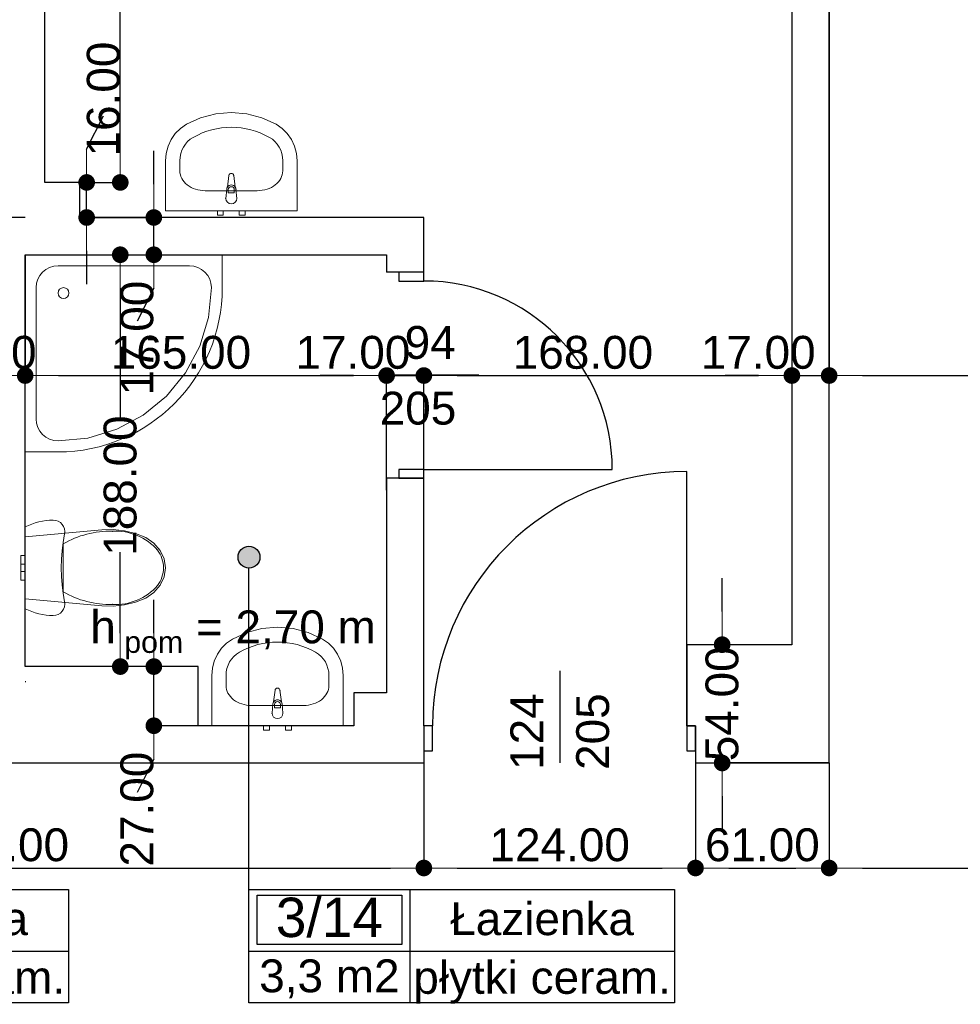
# Model space of a CAD drawing. Header units: millimetres. Extents: x -175445 to -20415, y -559200 to 231527.
# Tile 154 of 256: x -138496 to -134202, y -94928 to -90434. Entities that reach past the tile are written whole.
import ezdxf
from ezdxf.enums import TextEntityAlignment as Align

# ---------------------------------------------------------------- set-up
doc = ezdxf.new("R2010")
doc.units = ezdxf.units.MM
doc.header["$MEASUREMENT"] = 0
for name, color, linetype in [('Drzwi', 7, 'Continuous'), ('Obiekt', 7, 'Continuous'), ('Polilinia', 7, 'Continuous'), ('Strefa', 7, 'Continuous'), ('Słup', 7, 'Continuous'), ('Tekst', 7, 'Continuous'), ('Wymiary', 63, 'Continuous'), ('Ściana', 7, 'Continuous')]:
    doc.layers.add(name, color=color, linetype=linetype)
doc.styles.add('Arial', font='txt')
doc.styles.add('Times new roman', font='txt')
doc.dimstyles.new('GENERATED_STYLE__1', dxfattribs={"dimtxt": 150, "dimasz": 152, "dimexe": 0.18, "dimexo": 0, "dimgap": 0.09, "dimtad": 1, "dimtih": 1, "dimtoh": 1, "dimlfac": 0.1, "dimzin": 0, "dimdsep": 46, "dimtxsty": 'Arial', "dimblk": 'ARROWHEAD_11', "dimblk1": 'ARROWHEAD_11', "dimblk2": 'ARROWHEAD_11', "dimcen": 0.09, "dimclrd": 114, "dimclre": 114, "dimclrt": 114, "dimazin": 0, "dimtfac": 1, "dimtdec": 4, "dimtmove": 0, "dimatfit": 3, "dimfxl": 1, "dimtolj": 1, "dimtzin": 0, "dimarcsym": 0})
doc.dimstyles.new('GENERATED_STYLE__3', dxfattribs={"dimtxt": 150, "dimasz": 152, "dimexe": 0.18, "dimexo": 0, "dimgap": 0.09, "dimtad": 1, "dimlfac": 0.1, "dimzin": 0, "dimdsep": 46, "dimtxsty": 'Arial', "dimblk": 'ARROWHEAD_11', "dimblk1": 'ARROWHEAD_11', "dimblk2": 'ARROWHEAD_11', "dimcen": 0.09, "dimclrd": 114, "dimclre": 114, "dimclrt": 114, "dimazin": 0, "dimtfac": 1, "dimtdec": 4, "dimtmove": 2, "dimatfit": 3, "dimfxl": 1, "dimtolj": 1, "dimtzin": 0, "dimarcsym": 0})

# ---------------------------------------------------------------- blocks, each defined once
blk = doc.blocks.new('Łazienka_3_12_14', base_point=(-133787.7, 34229.7))
at = {"layer": 'Strefa'}
for p, q in [((-134521.8, 34512.5), (-132579.6, 34512.5)), ((-134521.8, 33994), (-134521.8, 34512.5)), ((-134485.1, 34486.6), (-133824.4, 34486.6)), ((-134485.1, 34260.3), (-134485.1, 34486.6)), ((-133824.4, 34486.6), (-133824.4, 34260.3)), ((-133787.7, 34512.5), (-133787.7, 33994)), ((-132579.6, 34512.5), (-132579.6, 33994)), ((-133824.4, 34260.3), (-134485.1, 34260.3)), ((-134521.8, 34229.7), (-132579.6, 34229.7)), ((-132579.6, 33994), (-134521.8, 33994))]:
    blk.add_line(p, q, dxfattribs=at)
at = {"layer": 'Strefa', "style": 'Arial'}
for tag, height, p in [('ROOM_NUMBER', 180, (-134154.8, 34384.6)), ('ROOM_NAME', 150, (-133183.7, 34378.5)), ('ROOM_CALC_AREA', 150, (-134154.8, 34117.6)), ('floor_f', 150, (-133183.7, 34110.6))]:
    blk.add_attdef(tag, text='', height=height, dxfattribs=at).set_placement(p, align=Align.MIDDLE_CENTER)
blk = doc.blocks.new('Łazienka_3_14_16', base_point=(-131022.3, 34229.7))
at = {"layer": 'Strefa'}
for p, q in [((-131756.3, 34512.5), (-129814.1, 34512.5)), ((-131756.3, 33994), (-131756.3, 34512.5)), ((-131719.6, 34486.6), (-131059, 34486.6)), ((-131719.6, 34260.3), (-131719.6, 34486.6)), ((-131059, 34486.6), (-131059, 34260.3)), ((-131022.3, 34512.5), (-131022.3, 33994)), ((-129814.1, 34512.5), (-129814.1, 33994)), ((-131059, 34260.3), (-131719.6, 34260.3)), ((-131756.3, 34229.7), (-129814.1, 34229.7)), ((-129814.1, 33994), (-131756.3, 33994))]:
    blk.add_line(p, q, dxfattribs=at)
at = {"layer": 'Strefa', "style": 'Arial'}
for tag, height, p in [('ROOM_NUMBER', 180, (-131389.3, 34384.6)), ('ROOM_NAME', 150, (-130418.2, 34378.5)), ('ROOM_CALC_AREA', 150, (-131389.3, 34117.6)), ('floor_f', 150, (-130418.2, 34110.6))]:
    blk.add_attdef(tag, text='', height=height, dxfattribs=at).set_placement(p, align=Align.MIDDLE_CENTER)
blk = doc.blocks.new('ARROWHEAD_11')
at = {"color": 0, "linetype": 'Continuous', "lineweight": 0}
blk.add_line((0, 0), (-1, 0), dxfattribs=at)
at = {"color": 0, "linetype": 'Continuous', "lineweight": 0, "const_width": 0.25, "flags": 128}
blk.add_lwpolyline([(-0.125, 0, 1), (0.125, 0, 1)], format="xyb", close=True, dxfattribs=at)
blk = doc.blocks.new('*D3416')
at = {"layer": 'Defpoints', "color": 0}
for p in [(-135289.1, -93286.6), (-134970.7, -93286.6), (-134800.7, -93826.6)]:
    blk.add_point(p, dxfattribs=at)
at = {"layer": 'Wymiary', "color": 114, "lineweight": -2}
for p, q in [((-135289.1, -93134.6), (-135289.1, -92982.6)), ((-134970.7, -93286.6), (-135289.2, -93286.6)), ((-135289.1, -93286.6), (-135289.1, -93303.7)), ((-134800.7, -93826.6), (-135289.2, -93826.6)), ((-135289.1, -93826.6), (-135289.1, -93809.5)), ((-135289.1, -93978.6), (-135289.1, -94130.6))]:
    blk.add_line(p, q, dxfattribs=at)
at = {"layer": 'Wymiary', "color": 114, "lineweight": -2, "xscale": 152, "yscale": 152, "zscale": 152}
for p, rotation in [((-135289.1, -93286.6), 270), ((-135289.1, -93826.6), 90)]:
    blk.add_blockref('ARROWHEAD_11', p, dxfattribs=dict(at, rotation=rotation))
at = {"layer": 'Wymiary', "color": 114, "lineweight": 13, "insert": (-135289.1, -93556.6), "char_height": 150, "attachment_point": 5, "rotation": 90, "style": 'Arial'}
blk.add_mtext('\\A1;54.00', dxfattribs=at)
blk = doc.blocks.new('*D3417')
at = {"layer": 'Defpoints', "color": 0}
for p in [(-137883.3, -93386.6), (-137680.7, -93386.6), (-137680.7, -93656.6)]:
    blk.add_point(p, dxfattribs=at)
at = {"layer": 'Wymiary', "color": 114, "lineweight": -2}
for p, q in [((-137883.3, -93234.6), (-137883.3, -93082.6)), ((-137680.7, -93386.6), (-137883.5, -93386.6)), ((-137883.3, -93656.6), (-137883.3, -93386.6)), ((-137680.7, -93656.6), (-137883.5, -93656.6)), ((-137883.3, -93808.6), (-137960, -93960.6))]:
    blk.add_line(p, q, dxfattribs=at)
at = {"layer": 'Wymiary', "color": 114, "lineweight": -2, "xscale": 152, "yscale": 152, "zscale": 152}
for p, rotation in [((-137883.3, -93386.6), 270), ((-137883.3, -93656.6), 90)]:
    blk.add_blockref('ARROWHEAD_11', p, dxfattribs=dict(at, rotation=rotation))
at = {"layer": 'Wymiary', "color": 114, "lineweight": 13, "insert": (-137960, -94037.3), "char_height": 150, "attachment_point": 5, "rotation": 90, "style": 'Arial'}
blk.add_mtext('\\A1;27.00', dxfattribs=at)
blk = doc.blocks.new('*D3418')
at = {"layer": 'Defpoints', "color": 0}
for p in [(-138470.7, -91506.6), (-138036.6, -91506.6), (-137680.7, -93386.6)]:
    blk.add_point(p, dxfattribs=at)
at = {"layer": 'Wymiary', "color": 114, "lineweight": -2}
for p, q in [((-138470.7, -91506.6), (-138036.5, -91506.6)), ((-138036.6, -91658.6), (-138036.6, -92256.3)), ((-138036.6, -93234.6), (-138036.6, -92864.6)), ((-137680.7, -93386.6), (-138036.8, -93386.6))]:
    blk.add_line(p, q, dxfattribs=at)
at = {"layer": 'Wymiary', "color": 114, "lineweight": -2, "xscale": 152, "yscale": 152, "zscale": 152}
for p, rotation in [((-138036.6, -91506.6), 90), ((-138036.6, -93386.6), 270)]:
    blk.add_blockref('ARROWHEAD_11', p, dxfattribs=dict(at, rotation=rotation))
at = {"layer": 'Wymiary', "color": 114, "lineweight": 13, "insert": (-138036.6, -92560.4), "char_height": 150, "attachment_point": 5, "rotation": 90, "style": 'Arial'}
blk.add_mtext('\\A1;188.00', dxfattribs=at)
blk = doc.blocks.new('*D3419')
at = {"layer": 'Defpoints', "color": 0}
for p in [(-138220.7, -91336.6), (-137883.3, -91336.6), (-138470.7, -91506.6)]:
    blk.add_point(p, dxfattribs=at)
at = {"layer": 'Wymiary', "color": 114, "lineweight": -2}
for p, q in [((-137883.3, -91184.6), (-137883.3, -91032.6)), ((-138220.7, -91336.6), (-137883.1, -91336.6)), ((-137883.3, -91506.6), (-137883.3, -91336.6)), ((-138470.7, -91506.6), (-137883.1, -91506.6)), ((-137883.3, -91658.6), (-137960, -91810.6))]:
    blk.add_line(p, q, dxfattribs=at)
at = {"layer": 'Wymiary', "color": 114, "lineweight": -2, "xscale": 152, "yscale": 152, "zscale": 152}
for p, rotation in [((-137883.3, -91336.6), 270), ((-137883.3, -91506.6), 90)]:
    blk.add_blockref('ARROWHEAD_11', p, dxfattribs=dict(at, rotation=rotation))
at = {"layer": 'Wymiary', "color": 114, "lineweight": 13, "insert": (-137960, -91887.3), "char_height": 150, "attachment_point": 5, "rotation": 90, "style": 'Arial'}
blk.add_mtext('\\A1;17.00', dxfattribs=at)
blk = doc.blocks.new('*D3420')
at = {"layer": 'Defpoints', "color": 0}
for p in [(-138220.7, -91176.6), (-138190, -91176.6), (-138220.7, -91336.6)]:
    blk.add_point(p, dxfattribs=at)
at = {"layer": 'Wymiary', "color": 114, "lineweight": -2}
for p, q in [((-138190, -91024.6), (-138113.3, -90872.6)), ((-138220.7, -91176.6), (-138189.8, -91176.6)), ((-138190, -91336.6), (-138190, -91176.6)), ((-138220.7, -91336.6), (-138189.8, -91336.6)), ((-138190, -91488.6), (-138190, -91640.6))]:
    blk.add_line(p, q, dxfattribs=at)
at = {"layer": 'Wymiary', "color": 114, "lineweight": -2, "xscale": 152, "yscale": 152, "zscale": 152}
for p, rotation in [((-138190, -91176.6), 270), ((-138190, -91336.6), 90)]:
    blk.add_blockref('ARROWHEAD_11', p, dxfattribs=dict(at, rotation=rotation))
at = {"layer": 'Wymiary', "color": 114, "lineweight": 13, "insert": (-138113.3, -90795.9), "char_height": 150, "attachment_point": 5, "rotation": 90, "style": 'Arial'}
blk.add_mtext('\\A1;16.00', dxfattribs=at)
blk = doc.blocks.new('*D3421')
at = {"layer": 'Defpoints', "color": 0}
for p in [(-138380.7, -84914.4), (-138036.6, -84914.4), (-138220.7, -91176.6)]:
    blk.add_point(p, dxfattribs=at)
at = {"layer": 'Wymiary', "color": 114, "lineweight": -2}
for p, q in [((-138380.7, -84914.4), (-138036.5, -84914.4)), ((-138036.6, -85066.4), (-138036.6, -87764.9)), ((-138036.6, -91024.6), (-138036.6, -88098.4)), ((-138220.7, -91176.6), (-138036.5, -91176.6))]:
    blk.add_line(p, q, dxfattribs=at)
at = {"layer": 'Wymiary', "color": 114, "lineweight": -2, "xscale": 152, "yscale": 152, "zscale": 152}
for p, rotation in [((-138036.6, -84914.4), 90), ((-138036.6, -91176.6), 270)]:
    blk.add_blockref('ARROWHEAD_11', p, dxfattribs=dict(at, rotation=rotation))
at = {"layer": 'Wymiary', "color": 114, "lineweight": 13, "insert": (-138036.6, -87931.7), "char_height": 150, "attachment_point": 5, "rotation": 90, "style": 'Arial'}
blk.add_mtext('\\A1;625', dxfattribs=at)
blk = doc.blocks.new('*D3423')
at = {"layer": 'Defpoints', "color": 0}
for p in [(-139097.1, -91336.6), (-138470.7, -91336.6), (-138890.7, -91506.6)]:
    blk.add_point(p, dxfattribs=at)
at = {"layer": 'Wymiary', "color": 114, "lineweight": -2}
for p, q in [((-139097.1, -91184.6), (-139097.1, -91032.6)), ((-138470.7, -91336.6), (-139097.2, -91336.6)), ((-139097.1, -91506.6), (-139097.1, -91336.6)), ((-138890.7, -91506.6), (-139097.2, -91506.6)), ((-139097.1, -91658.6), (-139173.7, -91810.6))]:
    blk.add_line(p, q, dxfattribs=at)
at = {"layer": 'Wymiary', "color": 114, "lineweight": -2, "xscale": 152, "yscale": 152, "zscale": 152}
for p, rotation in [((-139097.1, -91336.6), 270), ((-139097.1, -91506.6), 90)]:
    blk.add_blockref('ARROWHEAD_11', p, dxfattribs=dict(at, rotation=rotation))
at = {"layer": 'Wymiary', "color": 114, "lineweight": 13, "insert": (-139173.7, -91887.3), "char_height": 150, "attachment_point": 5, "rotation": 90, "style": 'Arial'}
blk.add_mtext('\\A1;17.00', dxfattribs=at)
blk = doc.blocks.new('*D3424')
at = {"layer": 'Defpoints', "color": 0}
for p in [(-139250.4, -90516.6), (-138870.7, -90516.6), (-138470.7, -91336.6)]:
    blk.add_point(p, dxfattribs=at)
at = {"layer": 'Wymiary', "color": 114, "lineweight": -2}
for p, q in [((-138870.7, -90516.6), (-139250.6, -90516.6)), ((-139250.4, -90668.6), (-139250.4, -90673.6)), ((-139250.4, -91184.6), (-139250.4, -91179.6)), ((-138470.7, -91336.6), (-139250.6, -91336.6))]:
    blk.add_line(p, q, dxfattribs=at)
at = {"layer": 'Wymiary', "color": 114, "lineweight": -2, "xscale": 152, "yscale": 152, "zscale": 152}
for p, rotation in [((-139250.4, -90516.6), 90), ((-139250.4, -91336.6), 270)]:
    blk.add_blockref('ARROWHEAD_11', p, dxfattribs=dict(at, rotation=rotation))
at = {"layer": 'Wymiary', "color": 114, "lineweight": 13, "insert": (-139250.4, -90926.6), "char_height": 150, "attachment_point": 5, "rotation": 90, "style": 'Arial'}
blk.add_mtext('\\A1;82.00', dxfattribs=at)
blk = doc.blocks.new('*D3474')
at = {"layer": 'Defpoints', "color": 0}
for p in [(-140530.7, -93826.6), (-136650.7, -93826.6), (-136650.7, -94306)]:
    blk.add_point(p, dxfattribs=at)
at = {"layer": 'Wymiary', "color": 114, "lineweight": -2}
for p, q in [((-140530.7, -93826.6), (-140530.7, -94306.2)), ((-136650.7, -93826.6), (-136650.7, -94306.2)), ((-140378.7, -94306), (-136802.7, -94306))]:
    blk.add_line(p, q, dxfattribs=at)
at = {"layer": 'Wymiary', "color": 114, "lineweight": -2, "xscale": 152, "yscale": 152, "zscale": 152, "rotation": 180}
blk.add_blockref('ARROWHEAD_11', (-140530.7, -94306), dxfattribs=at)
at = {"layer": 'Wymiary', "color": 114, "lineweight": -2, "xscale": 152, "yscale": 152, "zscale": 152}
blk.add_blockref('ARROWHEAD_11', (-136650.7, -94306), dxfattribs=at)
at = {"layer": 'Wymiary', "color": 114, "lineweight": 13, "insert": (-138590.7, -94201), "char_height": 150, "attachment_point": 5, "style": 'Arial'}
blk.add_mtext('\\A1;388.00', dxfattribs=at)
blk = doc.blocks.new('*D3475')
at = {"layer": 'Defpoints', "color": 0}
for p in [(-136650.7, -93826.6), (-135410.7, -93826.6), (-135410.7, -94306)]:
    blk.add_point(p, dxfattribs=at)
at = {"layer": 'Wymiary', "color": 114, "lineweight": -2}
for p, q in [((-136650.7, -93826.6), (-136650.7, -94306.2)), ((-135410.7, -93826.6), (-135410.7, -94306.2)), ((-136498.7, -94306), (-135562.7, -94306))]:
    blk.add_line(p, q, dxfattribs=at)
at = {"layer": 'Wymiary', "color": 114, "lineweight": -2, "xscale": 152, "yscale": 152, "zscale": 152, "rotation": 180}
blk.add_blockref('ARROWHEAD_11', (-136650.7, -94306), dxfattribs=at)
at = {"layer": 'Wymiary', "color": 114, "lineweight": -2, "xscale": 152, "yscale": 152, "zscale": 152}
blk.add_blockref('ARROWHEAD_11', (-135410.7, -94306), dxfattribs=at)
at = {"layer": 'Wymiary', "color": 114, "lineweight": 13, "insert": (-136030.7, -94201), "char_height": 150, "attachment_point": 5, "style": 'Arial'}
blk.add_mtext('\\A1;124.00', dxfattribs=at)
blk = doc.blocks.new('*D3476')
at = {"layer": 'Defpoints', "color": 0}
for p in [(-135410.7, -93826.6), (-134800.7, -93826.6), (-134800.7, -94306)]:
    blk.add_point(p, dxfattribs=at)
at = {"layer": 'Wymiary', "color": 114, "lineweight": -2}
for p, q in [((-135410.7, -93826.6), (-135410.7, -94306.2)), ((-134800.7, -93826.6), (-134800.7, -94306.2)), ((-135258.7, -94306), (-134952.7, -94306))]:
    blk.add_line(p, q, dxfattribs=at)
at = {"layer": 'Wymiary', "color": 114, "lineweight": -2, "xscale": 152, "yscale": 152, "zscale": 152, "rotation": 180}
blk.add_blockref('ARROWHEAD_11', (-135410.7, -94306), dxfattribs=at)
at = {"layer": 'Wymiary', "color": 114, "lineweight": -2, "xscale": 152, "yscale": 152, "zscale": 152}
blk.add_blockref('ARROWHEAD_11', (-134800.7, -94306), dxfattribs=at)
at = {"layer": 'Wymiary', "color": 114, "lineweight": 13, "insert": (-135105.7, -94201), "char_height": 150, "attachment_point": 5, "style": 'Arial'}
blk.add_mtext('\\A1;61.00', dxfattribs=at)
blk = doc.blocks.new('*D3477')
at = {"layer": 'Defpoints', "color": 0}
for p in [(-134800.7, -93826.6), (-132220.7, -93816.6), (-132220.7, -94306)]:
    blk.add_point(p, dxfattribs=at)
at = {"layer": 'Wymiary', "color": 114, "lineweight": -2}
for p, q in [((-134800.7, -93826.6), (-134800.7, -94306.2)), ((-132220.7, -93816.6), (-132220.7, -94306.2)), ((-134648.7, -94306), (-132372.7, -94306))]:
    blk.add_line(p, q, dxfattribs=at)
at = {"layer": 'Wymiary', "color": 114, "lineweight": -2, "xscale": 152, "yscale": 152, "zscale": 152, "rotation": 180}
blk.add_blockref('ARROWHEAD_11', (-134800.7, -94306), dxfattribs=at)
at = {"layer": 'Wymiary', "color": 114, "lineweight": -2, "xscale": 152, "yscale": 152, "zscale": 152}
blk.add_blockref('ARROWHEAD_11', (-132220.7, -94306), dxfattribs=at)
at = {"layer": 'Wymiary', "color": 114, "lineweight": 13, "insert": (-133510.7, -94201), "char_height": 150, "attachment_point": 5, "style": 'Arial'}
blk.add_mtext('\\A1;258.00', dxfattribs=at)
blk = doc.blocks.new('*D3515')
at = {"layer": 'Defpoints', "color": 0}
for p in [(-138470.7, -91506.6), (-138470.7, -92058.1), (-138890.7, -92256.6)]:
    blk.add_point(p, dxfattribs=at)
at = {"layer": 'Wymiary', "color": 114, "lineweight": -2}
for p, q in [((-138470.7, -91506.6), (-138470.7, -92058.3)), ((-138890.7, -92256.6), (-138890.7, -92057.9)), ((-138738.7, -92058.1), (-138622.7, -92058.1))]:
    blk.add_line(p, q, dxfattribs=at)
at = {"layer": 'Wymiary', "color": 114, "lineweight": -2, "xscale": 152, "yscale": 152, "zscale": 152, "rotation": 180}
blk.add_blockref('ARROWHEAD_11', (-138890.7, -92058.1), dxfattribs=at)
at = {"layer": 'Wymiary', "color": 114, "lineweight": -2, "xscale": 152, "yscale": 152, "zscale": 152}
blk.add_blockref('ARROWHEAD_11', (-138470.7, -92058.1), dxfattribs=at)
at = {"layer": 'Wymiary', "color": 114, "lineweight": 13, "insert": (-138680.7, -91953.1), "char_height": 150, "attachment_point": 5, "style": 'Arial'}
blk.add_mtext('\\A1;42.00', dxfattribs=at)
blk = doc.blocks.new('*D3516')
at = {"layer": 'Defpoints', "color": 0}
for p in [(-138470.7, -91506.6), (-136820.7, -92058.1), (-136820.7, -92581.6)]:
    blk.add_point(p, dxfattribs=at)
at = {"layer": 'Wymiary', "color": 114, "lineweight": -2}
for p, q in [((-138470.7, -91506.6), (-138470.7, -92058.3)), ((-138318.7, -92058.1), (-136972.7, -92058.1)), ((-136820.7, -92581.6), (-136820.7, -92057.9))]:
    blk.add_line(p, q, dxfattribs=at)
at = {"layer": 'Wymiary', "color": 114, "lineweight": -2, "xscale": 152, "yscale": 152, "zscale": 152, "rotation": 180}
blk.add_blockref('ARROWHEAD_11', (-138470.7, -92058.1), dxfattribs=at)
at = {"layer": 'Wymiary', "color": 114, "lineweight": -2, "xscale": 152, "yscale": 152, "zscale": 152}
blk.add_blockref('ARROWHEAD_11', (-136820.7, -92058.1), dxfattribs=at)
at = {"layer": 'Wymiary', "color": 114, "lineweight": 13, "insert": (-137759.6, -91953.1), "char_height": 150, "attachment_point": 5, "style": 'Arial'}
blk.add_mtext('\\A1;165.00', dxfattribs=at)
blk = doc.blocks.new('*D3517')
at = {"layer": 'Defpoints', "color": 0}
for p in [(-136650.7, -92058.1), (-136820.7, -92581.6), (-136650.7, -92581.6)]:
    blk.add_point(p, dxfattribs=at)
at = {"layer": 'Wymiary', "color": 114, "lineweight": -2}
for p, q in [((-136972.7, -92058.1), (-137124.7, -92058.1)), ((-136820.7, -92581.6), (-136820.7, -92057.9)), ((-136820.7, -92058.1), (-136650.7, -92058.1)), ((-136650.7, -92581.6), (-136650.7, -92057.9)), ((-136498.7, -92058.1), (-136346.7, -92058.1))]:
    blk.add_line(p, q, dxfattribs=at)
at = {"layer": 'Wymiary', "color": 114, "lineweight": -2, "xscale": 152, "yscale": 152, "zscale": 152}
blk.add_blockref('ARROWHEAD_11', (-136820.7, -92058.1), dxfattribs=at)
at = {"layer": 'Wymiary', "color": 114, "lineweight": -2, "xscale": 152, "yscale": 152, "zscale": 152, "rotation": 180}
blk.add_blockref('ARROWHEAD_11', (-136650.7, -92058.1), dxfattribs=at)
at = {"layer": 'Wymiary', "color": 114, "lineweight": 13, "insert": (-136974.6, -91953.1), "char_height": 150, "attachment_point": 5, "style": 'Arial'}
blk.add_mtext('\\A1;17.00', dxfattribs=at)
blk = doc.blocks.new('*D3518')
at = {"layer": 'Defpoints', "color": 0}
for p in [(-134970.7, -89412.8), (-134970.7, -92058.1), (-136650.7, -92581.6)]:
    blk.add_point(p, dxfattribs=at)
at = {"layer": 'Wymiary', "color": 114, "lineweight": -2}
for p, q in [((-134970.7, -89412.8), (-134970.7, -92058.3)), ((-136650.7, -92581.6), (-136650.7, -92057.9)), ((-136498.7, -92058.1), (-135122.7, -92058.1))]:
    blk.add_line(p, q, dxfattribs=at)
at = {"layer": 'Wymiary', "color": 114, "lineweight": -2, "xscale": 152, "yscale": 152, "zscale": 152, "rotation": 180}
blk.add_blockref('ARROWHEAD_11', (-136650.7, -92058.1), dxfattribs=at)
at = {"layer": 'Wymiary', "color": 114, "lineweight": -2, "xscale": 152, "yscale": 152, "zscale": 152}
blk.add_blockref('ARROWHEAD_11', (-134970.7, -92058.1), dxfattribs=at)
at = {"layer": 'Wymiary', "color": 114, "lineweight": 13, "insert": (-135924.6, -91953.1), "char_height": 150, "attachment_point": 5, "style": 'Arial'}
blk.add_mtext('\\A1;168.00', dxfattribs=at)
blk = doc.blocks.new('*D3519')
at = {"layer": 'Defpoints', "color": 0}
for p in [(-134970.7, -89412.8), (-134800.7, -89412.8), (-134800.7, -92058.1)]:
    blk.add_point(p, dxfattribs=at)
at = {"layer": 'Wymiary', "color": 114, "lineweight": -2}
for p, q in [((-134970.7, -89412.8), (-134970.7, -92058.3)), ((-134800.7, -89412.8), (-134800.7, -92058.3)), ((-135122.7, -92058.1), (-135274.7, -92058.1)), ((-134970.7, -92058.1), (-134800.7, -92058.1)), ((-134648.7, -92058.1), (-134496.7, -92058.1))]:
    blk.add_line(p, q, dxfattribs=at)
at = {"layer": 'Wymiary', "color": 114, "lineweight": -2, "xscale": 152, "yscale": 152, "zscale": 152}
blk.add_blockref('ARROWHEAD_11', (-134970.7, -92058.1), dxfattribs=at)
at = {"layer": 'Wymiary', "color": 114, "lineweight": -2, "xscale": 152, "yscale": 152, "zscale": 152, "rotation": 180}
blk.add_blockref('ARROWHEAD_11', (-134800.7, -92058.1), dxfattribs=at)
at = {"layer": 'Wymiary', "color": 114, "lineweight": 13, "insert": (-135124.6, -91953.1), "char_height": 150, "attachment_point": 5, "style": 'Arial'}
blk.add_mtext('\\A1;17.00', dxfattribs=at)
blk = doc.blocks.new('*D3520')
at = {"layer": 'Defpoints', "color": 0}
for p in [(-134800.7, -89412.8), (-131860.7, -92058.1), (-131860.7, -92831.6)]:
    blk.add_point(p, dxfattribs=at)
at = {"layer": 'Wymiary', "color": 114, "lineweight": -2}
for p, q in [((-134800.7, -89412.8), (-134800.7, -92058.3)), ((-134648.7, -92058.1), (-132012.7, -92058.1)), ((-131860.7, -92831.6), (-131860.7, -92057.9))]:
    blk.add_line(p, q, dxfattribs=at)
at = {"layer": 'Wymiary', "color": 114, "lineweight": -2, "xscale": 152, "yscale": 152, "zscale": 152, "rotation": 180}
blk.add_blockref('ARROWHEAD_11', (-134800.7, -92058.1), dxfattribs=at)
at = {"layer": 'Wymiary', "color": 114, "lineweight": -2, "xscale": 152, "yscale": 152, "zscale": 152}
blk.add_blockref('ARROWHEAD_11', (-131860.7, -92058.1), dxfattribs=at)
at = {"layer": 'Wymiary', "color": 114, "lineweight": 13, "insert": (-133330.7, -91953.1), "char_height": 150, "attachment_point": 5, "style": 'Arial'}
blk.add_mtext('\\A1;294.00', dxfattribs=at)

msp = doc.modelspace()

# ---------------------------------------------------------------- hatches: boundary and pattern name
at = {"layer": 'Polilinia', "linetype": 'Continuous'}
msp.add_hatch(color=256, dxfattribs=at).paths.add_polyline_path([(-137399.075, -92887.065), (-137402.881, -92867.93), (-137413.72, -92851.709), (-137429.941, -92840.871), (-137449.075, -92837.065), (-137468.21, -92840.871), (-137484.431, -92851.709), (-137495.269, -92867.93), (-137499.075, -92887.065), (-137495.269, -92906.199), (-137484.431, -92922.42), (-137468.21, -92933.259), (-137449.075, -92937.065), (-137429.941, -92933.259), (-137413.72, -92922.42), (-137402.881, -92906.199)])

# ---------------------------------------------------------------- linework, layer by layer
at = {"layer": 'Drzwi'}
for p, q in [((-136765.722, -91586.604), (-136765.722, -91626.604)), ((-136650.722, -91586.604), (-136765.722, -91586.604)), ((-136650.722, -91586.604), (-136765.722, -91586.604)), ((-136650.722, -91626.604), (-136650.722, -91586.604)), ((-136765.722, -91626.604), (-136650.722, -91626.604)), ((-136650.722, -92486.604), (-136765.722, -92486.604)), ((-136765.722, -92486.604), (-136765.722, -92526.604)), ((-136650.722, -92526.604), (-136650.722, -92486.604)), ((-136650.722, -92486.604), (-135790.722, -92486.604)), ((-135450.722, -93656.604), (-135450.722, -92496.604)), ((-136765.722, -92526.604), (-136650.722, -92526.604)), ((-136650.722, -92526.604), (-136765.722, -92526.604)), ((-136610.722, -93656.604), (-136650.722, -93656.604)), ((-136650.722, -93656.604), (-136650.722, -93771.604)), ((-136650.722, -93656.604), (-136650.722, -93771.604)), ((-136610.722, -93771.604), (-136610.722, -93656.604)), ((-135410.722, -93656.604), (-135450.722, -93656.604)), ((-135450.722, -93656.604), (-135450.722, -93771.604)), ((-135410.722, -93771.604), (-135410.722, -93656.604)), ((-135410.722, -93656.604), (-135410.722, -93771.604)), ((-136650.722, -93771.604), (-136610.722, -93771.604)), ((-135450.722, -93771.604), (-135410.722, -93771.604))]:
    msp.add_line(p, q, dxfattribs=at)
for centre, radius, start, end in [((-136650.722, -92486.604), 860, 0, 90), ((-135450.722, -93656.604), 1160, 90, 180)]:
    msp.add_arc(centre, radius, start, end, dxfattribs=at)
at = {"layer": 'Obiekt', "color": 8, "lineweight": 5}
for p, q in [((-137669.747, -90881.072), (-137600.727, -90862.773)), ((-137600.727, -90862.773), (-137529.765, -90856.618)), ((-137529.765, -90856.618), (-137458.804, -90862.773)), ((-137458.804, -90862.773), (-137389.783, -90881.072)), ((-137761.918, -90929.744), (-137734.939, -90911.014)), ((-137734.939, -90911.014), (-137669.747, -90881.072)), ((-137389.783, -90881.072), (-137324.592, -90911.014)), ((-137324.592, -90911.014), (-137297.613, -90929.744)), ((-137804.264, -90980.624), (-137785.275, -90953.197)), ((-137785.275, -90953.197), (-137761.918, -90929.744)), ((-137297.613, -90929.744), (-137274.256, -90953.197)), ((-137274.256, -90953.197), (-137255.267, -90980.624)), ((-137826.871, -91043.791), (-137818.279, -91011.147)), ((-137818.279, -91011.147), (-137804.264, -90980.624)), ((-137255.267, -90980.624), (-137241.252, -91011.147)), ((-137241.252, -91011.147), (-137232.66, -91043.791)), ((-137829.765, -91077.514), (-137826.871, -91043.791)), ((-137232.66, -91043.791), (-137229.765, -91077.514)), ((-137829.765, -91306.604), (-137829.765, -91077.514)), ((-137764.548, -91123.332), (-137764.548, -91077.514)), ((-137294.983, -91123.332), (-137294.983, -91077.514)), ((-137229.765, -91077.514), (-137229.765, -91306.604)), ((-137547.495, -91197.82), (-137540.865, -91144.886)), ((-137518.665, -91144.886), (-137512.036, -91197.82)), ((-137410.939, -91214.286), (-137648.592, -91214.286)), ((-137554.765, -91249.286), (-137550.765, -91207.333)), ((-137543.365, -91209.505), (-137543.365, -91224.376)), ((-137543.365, -91224.376), (-137516.165, -91224.376)), ((-137516.165, -91224.376), (-137516.165, -91209.505)), ((-137508.765, -91207.333), (-137504.765, -91249.286)), ((-137229.765, -91306.604), (-137829.765, -91306.604)), ((-137593.265, -91326.604), (-137593.265, -91306.604)), ((-137593.265, -91306.604), (-137566.265, -91306.604)), ((-137566.265, -91326.604), (-137593.265, -91326.604)), ((-137566.265, -91306.604), (-137566.265, -91326.604)), ((-137493.265, -91326.604), (-137493.265, -91306.604)), ((-137493.265, -91306.604), (-137466.265, -91306.604)), ((-137466.265, -91326.604), (-137493.265, -91326.604)), ((-137466.265, -91306.604), (-137466.265, -91326.604)), ((-137570.722, -91506.604), (-138470.722, -91506.604)), ((-138470.722, -91506.604), (-138470.722, -92406.604)), ((-137570.722, -91656.604), (-137570.722, -91506.604)), ((-138391.433, -91585.894), (-138403.869, -91601.047)), ((-138376.279, -91573.457), (-138391.433, -91585.894)), ((-138358.99, -91564.216), (-138376.279, -91573.457)), ((-138340.231, -91558.526), (-138358.99, -91564.216)), ((-138320.722, -91556.604), (-138340.231, -91558.526)), ((-137720.722, -91556.604), (-138320.722, -91556.604)), ((-137701.213, -91558.526), (-137720.722, -91556.604)), ((-137682.454, -91564.216), (-137701.213, -91558.526)), ((-137665.165, -91573.457), (-137682.454, -91564.216)), ((-137650.011, -91585.894), (-137665.165, -91573.457)), ((-137637.575, -91601.047), (-137650.011, -91585.894)), ((-138418.801, -91637.095), (-138420.722, -91656.604)), ((-138413.11, -91618.336), (-138418.801, -91637.095)), ((-138403.869, -91601.047), (-138413.11, -91618.336)), ((-137628.334, -91618.336), (-137637.575, -91601.047)), ((-137622.644, -91637.095), (-137628.334, -91618.336)), ((-137620.722, -91656.604), (-137622.644, -91637.095)), ((-138420.722, -91656.604), (-138420.722, -92256.604)), ((-138420.722, -91656.604), (-138420.722, -92256.604)), ((-138420.722, -92256.604), (-138420.722, -91656.604)), ((-137634.172, -91793.168), (-137620.722, -91656.604)), ((-137674.006, -91924.483), (-137634.172, -91793.168)), ((-137738.693, -92045.504), (-137674.006, -91924.483)), ((-137825.747, -92151.579), (-137738.693, -92045.504)), ((-137931.823, -92238.633), (-137825.747, -92151.579)), ((-138420.722, -92256.604), (-138418.801, -92276.113)), ((-138052.844, -92303.32), (-137931.823, -92238.633)), ((-138418.801, -92276.113), (-138413.11, -92294.873)), ((-138413.11, -92294.873), (-138403.869, -92312.161)), ((-138403.869, -92312.161), (-138391.433, -92327.315)), ((-138184.159, -92343.154), (-138052.844, -92303.32)), ((-138391.433, -92327.315), (-138376.279, -92339.751)), ((-138376.279, -92339.751), (-138358.99, -92348.992)), ((-138358.99, -92348.992), (-138340.231, -92354.683)), ((-138340.231, -92354.683), (-138320.722, -92356.604)), ((-138320.722, -92356.604), (-138184.159, -92343.154)), ((-138470.722, -92406.604), (-138320.722, -92406.604)), ((-138391.983, -92722.712), (-138375.499, -92720.275)), ((-138375.499, -92720.275), (-138358.901, -92718.81)), ((-138358.901, -92718.81), (-138342.246, -92718.322)), ((-138342.246, -92718.322), (-138330.711, -92719.604)), ((-138330.711, -92719.604), (-138319.74, -92723.39)), ((-138470.722, -92749.054), (-138455.647, -92741.952)), ((-138470.722, -93122.59), (-138470.722, -92749.054)), ((-138470.722, -92794.847), (-138120.339, -92762.473)), ((-138455.647, -92741.952), (-138440.182, -92735.748)), ((-138440.182, -92735.748), (-138424.38, -92730.461)), ((-138424.38, -92730.461), (-138408.295, -92726.111)), ((-138408.295, -92726.111), (-138391.983, -92722.712)), ((-138319.74, -92723.39), (-138309.867, -92729.492)), ((-138309.867, -92729.492), (-138301.576, -92737.614)), ((-138301.576, -92737.614), (-138295.269, -92747.359)), ((-138295.269, -92747.359), (-138291.256, -92758.252)), ((-138291.256, -92758.252), (-138289.732, -92769.76)), ((-138120.339, -92762.473), (-138068.642, -92760.91)), ((-138068.642, -92760.91), (-138017.297, -92766.398)), ((-138017.297, -92766.398), (-137967.55, -92778.803)), ((-138470.722, -93076.797), (-138470.722, -92794.847)), ((-138290.772, -92781.322), (-138297.554, -92819.606)), ((-138289.732, -92769.76), (-138290.772, -92781.322)), ((-137967.55, -92778.803), (-137920.612, -92797.824)), ((-137920.612, -92797.824), (-137883.416, -92823.422)), ((-138297.554, -92819.606), (-138302.41, -92858.182)), ((-138297.679, -92935.822), (-138297.679, -92826.88)), ((-137883.416, -92823.422), (-137854.898, -92856.465)), ((-137854.898, -92856.465), (-137836.938, -92894.773)), ((-138490.722, -92878.822), (-138490.722, -92895.517)), ((-138470.722, -92878.822), (-138490.722, -92878.822)), ((-138490.722, -92895.517), (-138490.722, -92919.822)), ((-138470.722, -92878.822), (-138470.722, -92895.517)), ((-138470.722, -92895.517), (-138470.722, -92919.822)), ((-138305.329, -92896.953), (-138306.302, -92935.822)), ((-138302.41, -92858.182), (-138305.329, -92896.953)), ((-137836.938, -92894.773), (-137830.721, -92935.822)), ((-138490.722, -92919.822), (-138490.722, -92924.508)), ((-138470.722, -92919.822), (-138490.722, -92919.822)), ((-138490.722, -92924.508), (-138490.722, -92935.822)), ((-138490.722, -92935.822), (-138490.722, -92947.135)), ((-138470.722, -92919.822), (-138470.722, -92924.508)), ((-138470.722, -92924.508), (-138470.722, -92935.822)), ((-138470.722, -92935.822), (-138470.722, -92947.135)), ((-138306.302, -92935.822), (-138305.329, -92974.69)), ((-138297.679, -93044.763), (-138297.679, -92935.822)), ((-137839.361, -92935.823), (-137839.361, -92935.822)), ((-137830.721, -92935.822), (-137836.938, -92976.87)), ((-138490.722, -92947.135), (-138490.722, -92951.822)), ((-138470.722, -92951.822), (-138490.722, -92951.822)), ((-138490.722, -92951.822), (-138490.722, -92976.127)), ((-138490.722, -92976.127), (-138490.722, -92992.822)), ((-138470.722, -92947.135), (-138470.722, -92951.822)), ((-138470.722, -92951.822), (-138470.722, -92976.127)), ((-138470.722, -92976.127), (-138470.722, -92992.822)), ((-138305.329, -92974.69), (-138302.41, -93013.461)), ((-137836.938, -92976.87), (-137854.898, -93015.179)), ((-138470.722, -92992.822), (-138490.722, -92992.822)), ((-138302.41, -93013.461), (-138297.554, -93052.037)), ((-137854.898, -93015.179), (-137883.416, -93048.222)), ((-137866.172, -93016.898), (-137866.173, -93016.898)), ((-138120.339, -93109.17), (-138470.722, -93076.797)), ((-138297.554, -93052.037), (-138290.772, -93090.322)), ((-137920.612, -93073.819), (-137967.55, -93092.84)), ((-137883.416, -93048.222), (-137920.612, -93073.819)), ((-138455.647, -93129.691), (-138470.722, -93122.59)), ((-138295.269, -93124.284), (-138301.576, -93134.029)), ((-138291.256, -93113.392), (-138295.269, -93124.284)), ((-138289.732, -93101.884), (-138291.256, -93113.392)), ((-138290.772, -93090.322), (-138289.732, -93101.884)), ((-138068.642, -93110.733), (-138120.339, -93109.17)), ((-138017.297, -93105.245), (-138068.642, -93110.733)), ((-137967.55, -93092.84), (-138017.297, -93105.245)), ((-138440.182, -93135.896), (-138455.647, -93129.691)), ((-138424.38, -93141.182), (-138440.182, -93135.896)), ((-138408.295, -93145.533), (-138424.38, -93141.182)), ((-138391.983, -93148.932), (-138408.295, -93145.533)), ((-138375.499, -93151.368), (-138391.983, -93148.932)), ((-138358.901, -93152.833), (-138375.499, -93151.368)), ((-138342.246, -93153.322), (-138358.901, -93152.833)), ((-138330.711, -93152.039), (-138342.246, -93153.322)), ((-138319.74, -93148.254), (-138330.711, -93152.039)), ((-138309.867, -93142.151), (-138319.74, -93148.254)), ((-138301.576, -93134.029), (-138309.867, -93142.151)), ((-137458.897, -93231.072), (-137389.876, -93212.773)), ((-137389.876, -93212.773), (-137318.915, -93206.618)), ((-137318.915, -93206.618), (-137247.953, -93212.773)), ((-137247.953, -93212.773), (-137178.933, -93231.072)), ((-137551.067, -93279.744), (-137524.089, -93261.014)), ((-137524.089, -93261.014), (-137458.897, -93231.072)), ((-137178.933, -93231.072), (-137113.741, -93261.014)), ((-137113.741, -93261.014), (-137086.763, -93279.744)), ((-137593.413, -93330.624), (-137574.424, -93303.197)), ((-137574.424, -93303.197), (-137551.067, -93279.744)), ((-137086.763, -93279.744), (-137063.406, -93303.197)), ((-137063.406, -93303.197), (-137044.416, -93330.624)), ((-137607.428, -93361.147), (-137593.413, -93330.624)), ((-137044.416, -93330.624), (-137030.402, -93361.147)), ((-137618.915, -93427.514), (-137616.02, -93393.791)), ((-137616.02, -93393.791), (-137607.428, -93361.147)), ((-137030.402, -93361.147), (-137021.81, -93393.791)), ((-137021.81, -93393.791), (-137018.915, -93427.514)), ((-137618.915, -93656.604), (-137618.915, -93427.514)), ((-137553.697, -93473.332), (-137553.697, -93427.514)), ((-137084.132, -93473.332), (-137084.132, -93427.514)), ((-137018.915, -93427.514), (-137018.915, -93656.604)), ((-137336.645, -93547.82), (-137330.015, -93494.886)), ((-137307.815, -93494.886), (-137301.185, -93547.82)), ((-137200.089, -93564.286), (-137437.741, -93564.286)), ((-137343.915, -93599.286), (-137339.915, -93557.333)), ((-137332.515, -93559.505), (-137332.515, -93574.376)), ((-137332.515, -93574.376), (-137305.315, -93574.376)), ((-137305.315, -93574.376), (-137305.315, -93559.505)), ((-137297.915, -93557.333), (-137293.915, -93599.286)), ((-137018.915, -93656.604), (-137618.915, -93656.604)), ((-137382.415, -93676.604), (-137382.415, -93656.604)), ((-137382.415, -93656.604), (-137355.415, -93656.604)), ((-137355.415, -93656.604), (-137355.415, -93676.604)), ((-137282.415, -93676.604), (-137282.415, -93656.604)), ((-137282.415, -93656.604), (-137255.415, -93656.604)), ((-137255.415, -93656.604), (-137255.415, -93676.604)), ((-137355.415, -93676.604), (-137382.415, -93676.604)), ((-137255.415, -93676.604), (-137282.415, -93676.604))]:
    msp.add_line(p, q, dxfattribs=at)
at = {"layer": 'Obiekt'}
for p, q in [((-136399.344, -92056.604), (-136820.722, -92056.604)), ((-136030.722, -93405.226), (-136030.722, -93826.604))]:
    msp.add_line(p, q, dxfattribs=at)
at = {"layer": 'Obiekt', "color": 8, "lineweight": 5}
msp.add_circle((-138295.722, -91681.604), 25, dxfattribs=at)
for centre, radius, start, end in [((-137529.765, -91146.276), 11.187, 7.138925, 172.861075), ((-137529.765, -91209.233), 21.086, 32.771025, 147.228975), ((-137529.765, -91209.233), 21.086, 147.228975, 174.830393), ((-137529.765, -91209.505), 13.6, 0, 180), ((-137529.765, -91209.233), 21.086, 5.169607, 32.771025), ((-137529.765, -91249.286), 25, 180, 0), ((-138320.722, -91656.604), 750, 270, 0), ((-138082.785, -93193.917), 425.383, 88.646069, 120.348234), ((-138058.419, -93025.282), 256.976, 41.575502, 93.195152), ((-137977.967, -92936.635), 138.565, 0.335586, 36.222804), ((-137977.964, -92935.01), 138.562, 323.777189, 359.664406), ((-138058.419, -92846.361), 256.976, 266.804848, 318.424498), ((-138082.785, -92677.726), 425.383, 239.651766, 271.353931), ((-137318.915, -93496.276), 11.187, 7.138925, 172.861075), ((-137318.915, -93559.233), 21.086, 147.228975, 174.830393), ((-137318.915, -93559.233), 21.086, 32.771025, 147.228975), ((-137318.915, -93559.505), 13.6, 0, 180), ((-137318.915, -93559.233), 21.086, 5.169607, 32.771025), ((-137318.915, -93599.286), 25, 180, 0)]:
    msp.add_arc(centre, radius, start, end, dxfattribs=at)
for centre, major_axis, ratio, start_param, end_param in [((-137529.765, -91306.604), (0, 381.818), 0.95652174, 5.78621047, 6.78016015), ((-137648.618, -91077.514), (0, 121.2), 0.95652174, 0.49697483, 1.57079633), ((-137410.913, -91077.514), (0, 121.2), 0.95652174, 4.71238898, 5.78621048), ((-137648.461, -91123.332), (116.066, 0), 0.78364566, 3.14159265, 4.71238898), ((-137411.07, -91123.332), (116.066, 0), 0.78364566, 4.71238898, 6.28318531), ((-137318.915, -93656.604), (0, 381.818), 0.95652174, 5.78621047, 6.78016015), ((-137437.767, -93427.514), (0, 121.2), 0.95652174, 0.49697483, 1.57079633), ((-137200.063, -93427.514), (0, 121.2), 0.95652174, 4.71238898, 5.78621048), ((-137437.61, -93473.332), (116.066, 0), 0.78364566, 3.14159265, 4.71238898), ((-137200.219, -93473.332), (116.066, 0), 0.78364566, 4.71238898, 6.28318531)]:
    msp.add_ellipse(centre, major_axis=major_axis, ratio=ratio, start_param=start_param, end_param=end_param, dxfattribs=at)
for p in [(-137518.665, -91144.886), (-137547.495, -91197.82), (-137508.765, -91207.333), (-137554.765, -91249.286), (-138072.737, -92768.785), (-137866.173, -92854.745), (-138297.679, -93044.763), (-138072.737, -93102.858), (-137307.815, -93494.886), (-137336.645, -93547.82), (-137297.915, -93557.333), (-137343.915, -93599.286)]:
    msp.add_point(p, dxfattribs=at)
at = {"layer": 'Polilinia', "flags": 128}
msp.add_lwpolyline([(-137449.075, -94403.358), (-137449.075, -92937.065)], dxfattribs=at)
at = {"layer": 'Polilinia'}
msp.add_circle((-137449.075, -92887.065), 50, dxfattribs=at)
at = {"layer": 'Słup'}
for p, q in [((-138220.722, -91176.604), (-138380.722, -91176.604)), ((-138220.722, -91336.604), (-138220.722, -91176.604)), ((-134970.722, -93286.605), (-135450.722, -93286.605)), ((-135450.722, -93286.605), (-135450.722, -93656.604)), ((-137680.722, -93386.604), (-138470.722, -93386.604)), ((-137680.722, -93656.604), (-137680.722, -93386.604)), ((-136970.722, -93506.604), (-136970.722, -93656.604)), ((-136820.722, -93506.604), (-136970.722, -93506.604)), ((-135450.722, -93656.604), (-135410.722, -93656.604))]:
    msp.add_line(p, q, dxfattribs=at)
at = {"layer": 'Ściana'}
for p, q in [((-136765.722, -91586.604), (-136820.722, -91586.604)), ((-136650.722, -91586.604), (-136765.722, -91586.604)), ((-136765.722, -92526.604), (-136820.722, -92526.604)), ((-136650.722, -92526.604), (-136765.722, -92526.604)), ((-136650.722, -93656.604), (-136650.722, -93771.604)), ((-135410.722, -93656.604), (-135410.722, -93771.604)), ((-136650.722, -93771.604), (-136650.722, -93826.604)), ((-135410.722, -93771.604), (-135410.722, -93826.604))]:
    msp.add_line(p, q, dxfattribs=at)
at = {"layer": 'Ściana', "flags": 128}
for points in [[(-138380.722, -91176.604), (-138380.722, -84914.387)], [(-134970.722, -84992.335), (-134970.722, -93286.604)], [(-134800.722, -93826.604), (-134800.722, -85228.305)], [(-136650.722, -91336.604), (-138220.722, -91336.604)], [(-136650.722, -91586.604), (-136650.722, -91336.604)], [(-138470.722, -91506.604), (-136820.722, -91506.604)], [(-138470.722, -93386.604), (-138470.722, -91506.604)], [(-136820.722, -91506.604), (-136820.722, -91586.604)], [(-136820.722, -92526.604), (-136820.722, -93506.604)], [(-136650.722, -93656.604), (-136650.722, -92526.604)], [(-138467.788, -93456.604), (-138470.722, -93456.604)], [(-136970.722, -93656.604), (-137680.722, -93656.604)], [(-140530.722, -93826.604), (-138467.788, -93826.604)], [(-138467.788, -93826.604), (-136650.722, -93826.604)], [(-135410.722, -93826.604), (-134800.722, -93826.604)]]:
    msp.add_lwpolyline(points, dxfattribs=at)

# ---------------------------------------------------------------- block references
at = {"layer": 'Strefa'}
ref = msp.add_blockref('Łazienka_3_12_14', (-139480.481, -94686.216), dxfattribs=at)
ref.add_attrib('ROOM_NAME', 'Łazienka', dxfattribs={"color": 7, "height": 150, "style": 'Arial'}).set_placement((-138876.398, -94537.398), align=Align.MIDDLE_CENTER)
ref.add_attrib('ROOM_NUMBER', '3/12', dxfattribs={"color": 7, "height": 180, "style": 'Arial'}).set_placement((-139847.501, -94531.268), align=Align.MIDDLE_CENTER)
ref.add_attrib('ROOM_CALC_AREA', '3,2 m2', dxfattribs={"color": 7, "height": 150, "style": 'Arial'}).set_placement((-139847.501, -94798.269), align=Align.MIDDLE_CENTER)
ref.add_attrib('floor_f', 'płytki ceram.', dxfattribs={"color": 7, "height": 150, "style": 'Arial'}).set_placement((-138876.398, -94805.315), align=Align.MIDDLE_CENTER)
ref = msp.add_blockref('Łazienka_3_14_16', (-136715.035, -94686.216), dxfattribs=at)
ref.add_attrib('ROOM_NAME', 'Łazienka', dxfattribs={"color": 7, "height": 150, "style": 'Arial'}).set_placement((-136110.952, -94537.398), align=Align.MIDDLE_CENTER)
ref.add_attrib('ROOM_NUMBER', '3/14', dxfattribs={"color": 7, "height": 180, "style": 'Arial'}).set_placement((-137082.055, -94531.268), align=Align.MIDDLE_CENTER)
ref.add_attrib('ROOM_CALC_AREA', '3,3 m2', dxfattribs={"color": 7, "height": 150, "style": 'Arial'}).set_placement((-137082.055, -94798.269), align=Align.MIDDLE_CENTER)
ref.add_attrib('floor_f', 'płytki ceram.', dxfattribs={"color": 7, "height": 150, "style": 'Arial'}).set_placement((-136110.952, -94805.315), align=Align.MIDDLE_CENTER)

# ---------------------------------------------------------------- texts
at = {"layer": 'Obiekt', "char_height": 150, "attachment_point": 7, "style": 'Arial'}
for s, insert in [('\\A1;{\\fArial|b0|i0|c238|p38;94}', (-136738.554, -91984.072)), ('\\A1;{\\fArial|b0|i0|c238|p38;205}', (-136852.383, -92284.072))]:
    msp.add_mtext(s, dxfattribs=dict(at, insert=insert))
at = {"layer": 'Obiekt', "char_height": 150, "attachment_point": 7, "rotation": 90, "style": 'Arial'}
for s, insert in [('\\A1;{\\fArial|b0|i0|c238|p38;124}', (-136105.723, -93858.265)), ('\\A1;{\\fArial|b0|i0|c238|p38;205}', (-135803.254, -93858.265))]:
    msp.add_mtext(s, dxfattribs=dict(at, insert=insert))
at = {"layer": 'Tekst', "insert": (-137521.708, -93086.495), "char_height": 150, "attachment_point": 2, "style": 'Times new roman'}
msp.add_mtext('\\A1;{\\fArial|b0|i0|c0|p38;h\\fArial|b0|i0|c0|p38;\\A1{\\H.66x;\\S ^  pom;}\\fArial|b0|i0|c0|p38; = 2,70 m}', dxfattribs=at)

# ---------------------------------------------------------------- dimensions: what is measured, and where the dimension line sits
at = {"layer": 'Wymiary', "color": 114, "lineweight": 13}
dim = msp.add_linear_dim(base=(-138036.64, -84914.387), p1=(-138220.722, -91176.604), p2=(-138380.722, -84914.387), angle=90, text='625', dimstyle='GENERATED_STYLE__1', dxfattribs=at)
dim.commit()
dim.dimension.update_dxf_attribs({"geometry": '*D3421', "text_midpoint": (-138036.64, -87931.667), "dimtype": 160, "text_rotation": 90})
for base, p1, p2, picture, middle in [((-134970.722, -92058.094), (-136650.722, -92581.604), (-134970.722, -89412.779), '*D3518', (-135924.551, -91953.094)), ((-134800.722, -92058.094), (-134970.722, -89412.779), (-134800.722, -89412.779), '*D3519', (-135124.551, -91953.094)), ((-131860.722, -92058.094), (-134800.722, -89412.779), (-131860.722, -92831.604), '*D3520', (-133330.722, -91953.094)), ((-138470.722, -92058.094), (-138890.722, -92256.604), (-138470.722, -91506.604), '*D3515', (-138680.722, -91953.094)), ((-136820.722, -92058.094), (-138470.722, -91506.604), (-136820.722, -92581.604), '*D3516', (-137759.551, -91953.094)), ((-136650.722, -92058.094), (-136820.722, -92581.604), (-136650.722, -92581.604), '*D3517', (-136974.551, -91953.094)), ((-136650.722, -94305.976), (-140530.722, -93826.604), (-136650.722, -93826.604), '*D3474', (-138590.722, -94200.976)), ((-135410.722, -94305.976), (-136650.722, -93826.604), (-135410.722, -93826.604), '*D3475', (-136030.722, -94200.976)), ((-134800.722, -94305.976), (-135410.722, -93826.604), (-134800.722, -93826.604), '*D3476', (-135105.722, -94200.976)), ((-132220.722, -94305.976), (-134800.722, -93826.604), (-132220.722, -93816.604), '*D3477', (-133510.722, -94200.976))]:
    dim = msp.add_linear_dim(base=base, p1=p1, p2=p2, dimstyle='GENERATED_STYLE__3', dxfattribs=at)
    dim.commit()
    dim.dimension.update_dxf_attribs({"geometry": picture, "text_midpoint": middle, "dimtype": 160})
for base, p1, p2, picture, middle in [((-139250.415, -90516.604), (-138470.722, -91336.604), (-138870.722, -90516.604), '*D3424', (-139250.415, -90926.604)), ((-138189.991, -91176.604), (-138220.722, -91336.604), (-138220.722, -91176.604), '*D3420', (-138113.316, -90795.928)), ((-139097.063, -91336.604), (-138890.722, -91506.604), (-138470.722, -91336.604), '*D3423', (-139173.739, -91887.28)), ((-137883.288, -91336.604), (-138470.722, -91506.604), (-138220.722, -91336.604), '*D3419', (-137959.964, -91887.28)), ((-138036.64, -91506.604), (-137680.722, -93386.604), (-138470.722, -91506.604), '*D3418', (-138036.64, -92560.433)), ((-135289.059, -93286.604), (-134800.722, -93826.604), (-134970.722, -93286.604), '*D3416', (-135289.059, -93556.604)), ((-137883.288, -93386.604), (-137680.722, -93656.604), (-137680.722, -93386.604), '*D3417', (-137959.964, -94037.28))]:
    dim = msp.add_linear_dim(base=base, p1=p1, p2=p2, angle=90, dimstyle='GENERATED_STYLE__1', dxfattribs=at)
    dim.commit()
    dim.dimension.update_dxf_attribs({"geometry": picture, "text_midpoint": middle, "dimtype": 160, "text_rotation": 90})

doc.saveas('drawing.dxf')
